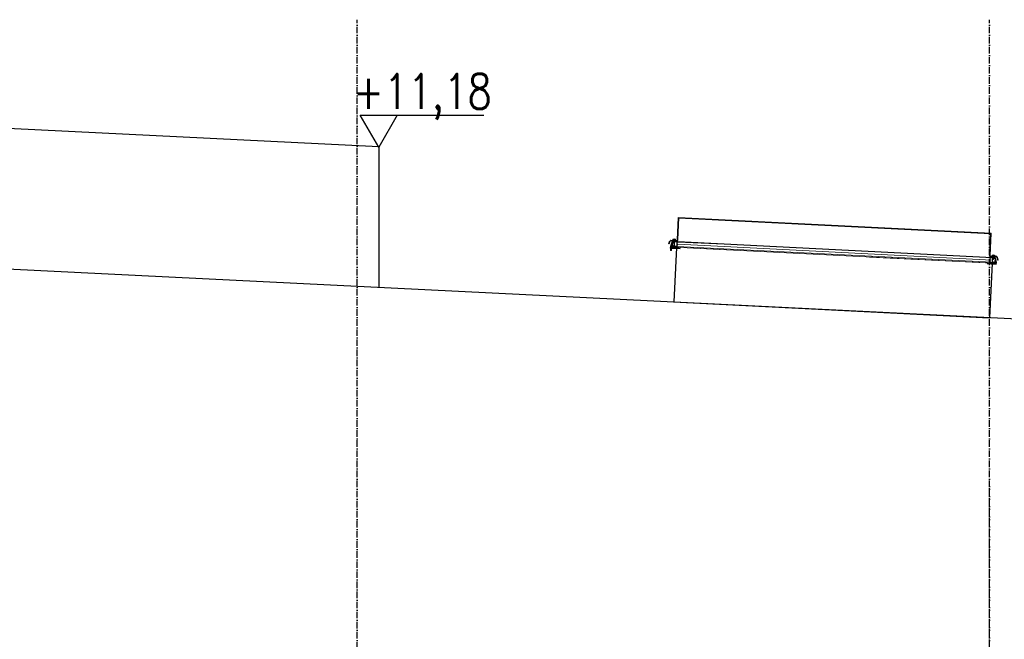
# Model space of a CAD drawing. Header units: centimetres. Extents: x 657501712 to 657529232, y 555122765 to 555182979.
# Tile 61 of 78: x 657506843 to 657507746, y 555124463 to 555125031. Entities that reach past the tile are written whole.
import ezdxf

# ---------------------------------------------------------------- set-up
doc = ezdxf.new("R2010")
doc.units = ezdxf.units.CM
doc.header["$LTSCALE"] = 0.1
doc.linetypes.add('ZKZOK_PW_06_00_300$0$ACAD_ISO04W100', pattern=[30.5, 24, -3, 0.5, -3])
doc.linetypes.add('ZKZOK_PW_06_00_300$0$ACAD_ISO10W100', pattern=[18.5, 12, -3, 0.5, -3])
for name, color, linetype in [('xrefs', 7, 'Continuous'), ('ZKZOK_PW_06_00_300$0$A_GB_100H', 9, 'Continuous'), ('ZKZOK_PW_06_00_300$0$A_GB_101T', 1, 'Continuous'), ('ZKZOK_PW_06_00_300$0$A_GB_201L', 9, 'Continuous'), ('ZKZOK_PW_06_00_300$0$A_GB_300L', 1, 'Continuous'), ('ZKZOK_PW_06_00_300$0$G_GB_030L', 7, 'ZKZOK_PW_06_00_300$0$ACAD_ISO04W100')]:
    doc.layers.add(name, color=color, linetype=linetype)
for name, color, linetype, lineweight in [('ZKZOK_PW_06_00_300$0$KOPUŁKA przekrój', 2, 'Continuous', 5), ('ZKZOK_PW_06_00_300$0$SIŁOWNIK', 9, 'Continuous', 5), ('ZKZOK_PW_06_00_300$0$STELAŻ', 9, 'Continuous', 5), ('ZKZOK_PW_06_00_300$0$ŁĄCZNIK', 9, 'Continuous', 5)]:
    doc.layers.add(name, color=color, linetype=linetype, lineweight=lineweight)
doc.styles.add('ZKZOK_PW_06_00_300$0$ROMANS', font='romans.shx', dxfattribs={"width": 0.8})

# ---------------------------------------------------------------- blocks, each defined once
blk = doc.blocks.new('wer')
at = {"layer": 'ZKZOK_PW_06_00_300$0$A_GB_201L'}
for points in [[(-2922.8, 10317.6), (-2897, 10316.3), (-2896.9, 10319.2), (-2924.9, 10320.6, 0.339454), (-2931.2, 10316.2), (-2939.5, 10290.3), (-2936.8, 10289.5), (-2929.2, 10313.3, -0.339454)], [(67.5, 10170.9), (39.5, 10172.3), (39.4, 10169.5), (65.2, 10168.2, -0.339454), (71.1, 10163.2), (76.4, 10138.8), (79.1, 10139.4), (73.4, 10165.9, 0.339454)]]:
    blk.add_hatch(color=251, dxfattribs=at).paths.add_polyline_path(points)
at = {"layer": 'ZKZOK_PW_06_00_300$0$A_GB_100H', "color": 251}
blk.add_line((-2898.1, 9756.1), (-1.7, 9611.3), dxfattribs=at)
at = {"layer": 'ZKZOK_PW_06_00_300$0$A_GB_101T', "color": 251}
for p, q in [((-5602.3, 11175), (-5772.2, 11469.3)), ((-5772.2, 11469.3), (-4639.4, 11469.3)), ((-5432.3, 11469.3), (-5602.3, 11175))]:
    blk.add_line(p, q, dxfattribs=at)
at = {"layer": 'ZKZOK_PW_06_00_300$0$A_GB_201L', "color": 251}
for p, q in [((-2861.1, 10324.2), (-2850.9, 10529.4)), ((-2858.1, 10324.1), (-2848, 10526.2)), ((-2850.9, 10529.4), (16.2, 10386)), ((-2848, 10526.2), (13.1, 10383.2)), ((-2939.5, 10290.3), (-2931.2, 10316.2)), ((-2936.8, 10289.5), (-2929.2, 10313.3)), ((-2924.9, 10320.6), (-2896.9, 10319.2)), ((-2922.8, 10317.6), (-2897, 10316.3)), ((-2888, 10315.9), (-2863.3, 10314.7)), ((-2887.9, 10318.7), (-2866, 10317.6)), ((-2878.7, 10307.9), (-2878.3, 10315.4)), ((-2864.1, 10307.1), (-2863.8, 10311.8)), ((-2863.8, 10311.8), (-2863.7, 10314.7)), ((-2863.8, 10311.8), (-2863.7, 10314.7)), ((-2863.2, 10319.3), (-2861.1, 10324.2)), ((-2860.5, 10316.4), (-2857.5, 10323.3)), ((2.9, 10181), (13.1, 10383.2)), ((5.9, 10180.9), (16.2, 10386)), ((-2939.5, 10290.3), (-2936.8, 10289.5)), ((-2915.1, 10254.2), (-2915.3, 10249.4)), ((-2915.3, 10249.4), (-2875.7, 10247.4)), ((-2915.1, 10254.2), (-2842.6, 10250.6)), ((-2871.3, 10255.9), (-2896.3, 9756.1)), ((-2871.6, 10247.2), (-2837.5, 10245.5)), ((-2846.4, 10250.8), (-2865.1, 10251.7)), ((-2842.6, 10250.6), (-2833, 10253.5)), ((6.1, 10175.8), (4.5, 10180.9)), ((30.4, 10169.9), (5.7, 10171.2)), ((5.7, 10163.6), (5.9, 10168.3)), ((5.9, 10168.3), (6.1, 10171.1)), ((30.6, 10172.8), (8.7, 10173.9)), ((20.4, 10162.8), (20.7, 10170.4)), ((65.2, 10168.2), (39.4, 10169.5)), ((67.5, 10170.9), (39.5, 10172.3)), ((76.4, 10138.8), (71.1, 10163.2)), ((79.1, 10139.4), (73.4, 10165.9)), ((79.1, 10139.4), (76.4, 10138.8)), ((-15.9, 10109.2), (-25.1, 10113.1)), ((12.7, 10103), (-21.4, 10104.7)), ((56.6, 10105.6), (-15.9, 10109.2)), ((25.1, 10110.6), (0.1, 9611.2)), ((56.3, 10100.8), (16.8, 10102.8)), ((56.6, 10105.6), (56.3, 10100.8))]:
    blk.add_line(p, q, dxfattribs=at)
for centre, radius, start, end in [((-2925.2, 10314.3), 6.34, 87.13545, 162.13549), ((-2923.1, 10311.3), 6.34, 87.13545, 162.13549), ((-2865.8, 10320.5), 2.84, 267.13545, 336.57936), ((-2863.2, 10317.5), 2.84, 267.13545, 336.57936), ((-1.9, 10179.5), 2.84, 17.69151, 48.4811), ((5.8, 10174), 2.84, 197.69151, 267.13545), ((8.8, 10176.7), 2.84, 197.69151, 267.13545), ((64.9, 10161.9), 6.34, 12.1355, 87.13545), ((67.2, 10164.6), 6.34, 12.1355, 87.13545)]:
    blk.add_arc(centre, radius, start, end, dxfattribs=at)
at = {"layer": 'ZKZOK_PW_06_00_300$0$A_GB_300L', "color": 251}
for points in [[(-12845, 9369.2), (-12845, 11540), (-5600.1, 11180), (-5600, 9891)], [(-12845, 10250), (3100, 9460), (3100, 7350)]]:
    blk.add_lwpolyline(points, dxfattribs=at)
at = {"layer": 'ZKZOK_PW_06_00_300$0$G_GB_030L', "color": 251, "linetype": 'ZKZOK_PW_06_00_300$0$ACAD_ISO10W100', "ltscale": 50}
for p, q in [((-5800, -7945.9), (-5800, 12344.1)), ((-5800, -7945.9), (-5800, 12344.1)), ((0, -7945.9), (0, 12344.1)), ((0, -7945.9), (0, 12344.1)), ((0, -6533.8), (0, 8099.3)), ((0, -6533.8), (0, 8099.3))]:
    blk.add_line(p, q, dxfattribs=at)
at = {"layer": 'ZKZOK_PW_06_00_300$0$KOPUŁKA przekrój', "color": 251}
blk.add_line((3.1, 10173.1), (0.8, 10180.4), dxfattribs=at)
for centre, radius, start, end in [((-2859.1, 10323.6), 2.12, 120.6162, 161.93234), ((-2855.7, 10322.9), 1.87, 117.39894, 164.9701), ((1.8, 10180.1), 2.84, 17.69151, 48.3018)]:
    blk.add_arc(centre, radius, start, end, dxfattribs=at)
at = {"layer": 'ZKZOK_PW_06_00_300$0$SIŁOWNIK', "color": 251}
for p, q in [((-2919.6, 10232.7), (-2918.5, 10254.5)), ((-2919.6, 10232.7), (-2918.5, 10254.5)), ((-2917.8, 10228.8), (-2916.6, 10254.4)), ((-2917.8, 10228.8), (-2916.6, 10254.4)), ((-2914.6, 10256.2), (-2865.4, 10253.7)), ((-2914.6, 10256.2), (-2865.4, 10253.7)), ((-2914.5, 10258.1), (-2865.3, 10255.6)), ((-2914.5, 10258.1), (-2865.3, 10255.6)), ((-2890.1, 10248.2), (-2880.7, 10247.7)), ((-2890.1, 10248.2), (-2890.1, 10247.2)), ((-2890.1, 10248.2), (-2890.1, 10247.2)), ((-2890.1, 10248.2), (-2880.7, 10247.7)), ((-2890.1, 10247.2), (-2880.7, 10246.7)), ((-2890.1, 10247.2), (-2880.7, 10246.7)), ((-2889.6, 10257.9), (-2889.7, 10256.8)), ((-2889.6, 10257.9), (-2889.7, 10256.8)), ((-2889.6, 10257.9), (-2880.2, 10257.4)), ((-2889.6, 10257.9), (-2880.2, 10257.4)), ((-2886.8, 10254.7), (-2886.9, 10252.7)), ((-2886.8, 10254.7), (-2886.9, 10252.7)), ((-2883.4, 10254.5), (-2883.5, 10252.5)), ((-2883.4, 10254.5), (-2883.5, 10252.5)), ((-2880.7, 10247.7), (-2880.7, 10246.7)), ((-2880.7, 10247.7), (-2880.7, 10246.7)), ((-2880.2, 10257.4), (-2880.2, 10256.3)), ((-2880.2, 10257.4), (-2880.2, 10256.3)), ((-2865.3, 10255.6), (-2865.4, 10253.7)), ((-2865.3, 10255.6), (-2865.4, 10253.7))]:
    blk.add_line(p, q, dxfattribs=at)
for radius in [3.79, 3.79, 1.89, 1.89]:
    blk.add_arc((-2914.7, 10254.3), radius, 87.13764, 177.13764, dxfattribs=at)
at = {"layer": 'ZKZOK_PW_06_00_300$0$STELAŻ', "color": 251}
for p, q in [((-2926.6, 10266.6), (-2912.9, 10304.5)), ((-2924.2, 10268.4), (-2912.5, 10300.9)), ((-2913.6, 10267.8), (-2912, 10300.9)), ((-2912.4, 10301), (-2912, 10301)), ((-2911.7, 10302.1), (-2901.4, 10301.6)), ((-2911, 10296.5), (-2910.8, 10300.7)), ((-2910.6, 10300.9), (-2905.4, 10300.7)), ((-2909.5, 10271), (-2908.1, 10299.3)), ((-2908.2, 10272.2), (-2906.9, 10297.9)), ((-2908.1, 10299.3), (-2895.3, 10298.6)), ((-2906.9, 10297.9), (-2895.4, 10297.4)), ((-2905.8, 10309.2), (-2894.8, 10308.7)), ((-2905.6, 10319.6), (-2905.5, 10321.5)), ((-2905.5, 10321.5), (-2896.8, 10321.1)), ((-2905.4, 10300.7), (-2905.4, 10300.3)), ((-2904.7, 10307.5), (-2901.1, 10307.4)), ((-2904.6, 10321.5), (-2904.1, 10331.4)), ((-2896.8, 10321.1), (-2904.6, 10321.5)), ((-2904.2, 10300.6), (-2904.2, 10300.2)), ((-2904.2, 10300.6), (-2895.9, 10300.2)), ((-2902.2, 10321.3), (-2901.7, 10330.9)), ((-2901.1, 10301.8), (-2900.8, 10307.1)), ((-2900.3, 10326.1), (-2900.3, 10325.7)), ((-2883.8, 10325.3), (-2900.3, 10326.1)), ((-2899.9, 10325.6), (-2900.3, 10325.7)), ((-2899.9, 10325.6), (-2900.1, 10321.8)), ((-2900.1, 10321.8), (-2899.1, 10321.8)), ((-2900, 10301.8), (-2899.7, 10307.1)), ((-2899.7, 10301.5), (-2895.6, 10301.3)), ((-2899.5, 10307.3), (-2894.9, 10307)), ((-2899.2, 10325.6), (-2899.3, 10321.8)), ((-2885, 10324.9), (-2899.2, 10325.6)), ((-2899, 10323.1), (-2899.1, 10321.2)), ((-2899.1, 10321.2), (-2896.8, 10321.1)), ((-2899, 10323.1), (-2885.3, 10322.4)), ((-2896.8, 10321.1), (-2897.4, 10308.8)), ((-2897.4, 10308.8), (-2894.8, 10308.7)), ((-2896.6, 10323.9), (-2896.7, 10323)), ((-2895.9, 10300.2), (-2895.9, 10299.8)), ((-2895.9, 10296.2), (-2891.1, 10297)), ((-2891.1, 10296.7), (-2895.9, 10296)), ((-2895.9, 10296.2), (-2895.9, 10296)), ((-2895.4, 10295.9), (-2895.9, 10296)), ((-2895.8, 10298), (-2891, 10298.7)), ((-2891, 10298.5), (-2895.8, 10297.7)), ((-2895.8, 10298), (-2895.8, 10297.7)), ((-2895.3, 10297.6), (-2895.8, 10297.7)), ((-2895.7, 10299.7), (-2890.9, 10300.4)), ((-2891, 10300.2), (-2895.7, 10299.5)), ((-2895.7, 10299.7), (-2895.7, 10299.5)), ((-2895.3, 10299.4), (-2895.7, 10299.5)), ((-2890.8, 10303.7), (-2895.6, 10302.9)), ((-2895.5, 10303.2), (-2895.6, 10302.9)), ((-2895.1, 10302.8), (-2895.6, 10302.9)), ((-2895.6, 10301.4), (-2890.9, 10302.2)), ((-2890.9, 10301.9), (-2895.6, 10301.2)), ((-2895.6, 10301.4), (-2895.6, 10301.2)), ((-2895.2, 10301.1), (-2895.6, 10301.2)), ((-2894.8, 10322.9), (-2895.5, 10308.7)), ((-2895.5, 10304.9), (-2890.7, 10305.6)), ((-2890.7, 10305.4), (-2895.5, 10304.6)), ((-2895.5, 10304.9), (-2895.5, 10304.6)), ((-2895, 10304.5), (-2895.5, 10304.6)), ((-2895.5, 10303.2), (-2890.8, 10303.9)), ((-2895.5, 10294.6), (-2895.4, 10296.1)), ((-2895.4, 10306.6), (-2890.6, 10307.4)), ((-2890.6, 10307.1), (-2895.4, 10306.4)), ((-2895.4, 10306.6), (-2895.4, 10306.4)), ((-2894.9, 10306.3), (-2895.4, 10306.4)), ((-2895.4, 10296.3), (-2895.3, 10297.8)), ((-2895.3, 10308.3), (-2890.5, 10309.1)), ((-2890.5, 10308.9), (-2895.3, 10308.1)), ((-2895.3, 10308.3), (-2895.3, 10308.1)), ((-2894.8, 10308), (-2895.3, 10308.1)), ((-2895.3, 10298), (-2895.3, 10299.5)), ((-2895.2, 10310.1), (-2890.4, 10310.8)), ((-2890.4, 10310.6), (-2895.2, 10309.8)), ((-2895.2, 10310.1), (-2895.2, 10309.8)), ((-2894.7, 10309.7), (-2895.2, 10309.8)), ((-2895.2, 10301.5), (-2895.1, 10303)), ((-2895.2, 10299.8), (-2895.2, 10301.3)), ((-2895.1, 10311.8), (-2890.3, 10312.6)), ((-2890.3, 10312.3), (-2895.1, 10311.6)), ((-2895.1, 10311.8), (-2895.1, 10311.6)), ((-2894.7, 10311.5), (-2895.1, 10311.6)), ((-2895.1, 10303.2), (-2895, 10304.7)), ((-2895, 10313.5), (-2890.2, 10314.3)), ((-2890.3, 10314), (-2895, 10313.3)), ((-2895, 10313.5), (-2895, 10313.3)), ((-2894.6, 10313.2), (-2895, 10313.3)), ((-2895, 10305), (-2894.9, 10306.5)), ((-2894.9, 10317), (-2890.1, 10317.7)), ((-2890.1, 10317.5), (-2894.9, 10316.8)), ((-2894.9, 10317), (-2894.9, 10316.8)), ((-2894.4, 10316.7), (-2894.9, 10316.8)), ((-2894.9, 10315.3), (-2890.2, 10316)), ((-2890.2, 10315.8), (-2894.9, 10315)), ((-2894.9, 10315.3), (-2894.9, 10315)), ((-2894.5, 10314.9), (-2894.9, 10315)), ((-2894.9, 10306.7), (-2894.8, 10308.2)), ((-2894.8, 10318.7), (-2890, 10319.5)), ((-2890, 10319.2), (-2894.8, 10318.5)), ((-2894.8, 10318.7), (-2894.8, 10318.5)), ((-2894.3, 10318.4), (-2894.8, 10318.5)), ((-2894.8, 10308.4), (-2894.7, 10309.9)), ((-2894.7, 10320.5), (-2889.9, 10321.2)), ((-2889.9, 10321), (-2894.7, 10320.2)), ((-2894.7, 10320.5), (-2894.7, 10320.2)), ((-2894.2, 10320.1), (-2894.7, 10320.2)), ((-2894.7, 10310.1), (-2894.6, 10311.6)), ((-2894.6, 10311.9), (-2894.6, 10313.4)), ((-2894.5, 10315.3), (-2894.4, 10316.8)), ((-2894.5, 10313.6), (-2894.5, 10315.1)), ((-2894.4, 10317.1), (-2894.3, 10318.6)), ((-2894.3, 10318.8), (-2894.2, 10320.3)), ((-2894.2, 10320.5), (-2894.1, 10322.8)), ((-2891.7, 10295.2), (-2891.6, 10296.7)), ((-2891.6, 10296.9), (-2891.5, 10298.4)), ((-2891.1, 10297), (-2891.6, 10297.1)), ((-2891.5, 10298.6), (-2891.4, 10300.1)), ((-2891, 10298.7), (-2891.5, 10298.8)), ((-2891.4, 10300.4), (-2891.3, 10301.9)), ((-2891.4, 10301.1), (-2889.4, 10301)), ((-2890.9, 10300.4), (-2891.4, 10300.5)), ((-2891.4, 10300), (-2889.5, 10299.9)), ((-2891.3, 10302.1), (-2891.3, 10303.6)), ((-2890.9, 10302.2), (-2891.3, 10302.3)), ((-2891.2, 10305.6), (-2891.1, 10307.1)), ((-2891.2, 10303.8), (-2891.2, 10305.3)), ((-2890.8, 10303.9), (-2891.2, 10304)), ((-2891.1, 10307.3), (-2891, 10308.8)), ((-2890.6, 10307.4), (-2891.1, 10307.5)), ((-2891.1, 10306.9), (-2889.2, 10306.8)), ((-2890.7, 10305.6), (-2891.1, 10305.7)), ((-2891.1, 10297), (-2891.1, 10296.7)), ((-2891, 10309), (-2890.9, 10310.5)), ((-2890.5, 10309.1), (-2891, 10309.2)), ((-2891, 10308.5), (-2864.5, 10307.1)), ((-2891, 10308.5), (-2888.4, 10308.3)), ((-2890.9, 10300.4), (-2891, 10300.2)), ((-2891, 10298.7), (-2891, 10298.5)), ((-2890.9, 10310.7), (-2890.8, 10312.2)), ((-2890.4, 10310.8), (-2890.9, 10310.9)), ((-2890.9, 10302.2), (-2890.9, 10301.9)), ((-2890.8, 10312.5), (-2890.7, 10314)), ((-2890.3, 10312.6), (-2890.8, 10312.7)), ((-2890.8, 10303.9), (-2890.8, 10303.7)), ((-2890.7, 10314.2), (-2890.7, 10315.7)), ((-2890.2, 10314.3), (-2890.7, 10314.4)), ((-2890.7, 10305.6), (-2890.7, 10305.4)), ((-2890.6, 10317.7), (-2890.5, 10319.2)), ((-2890.6, 10315.9), (-2890.6, 10317.4)), ((-2890.2, 10316), (-2890.6, 10316.1)), ((-2890.6, 10307.4), (-2890.6, 10307.1)), ((-2890.5, 10319.4), (-2890.4, 10320.9)), ((-2890, 10319.5), (-2890.5, 10319.6)), ((-2890.1, 10317.7), (-2890.5, 10317.8)), ((-2890.5, 10309.1), (-2890.5, 10308.9)), ((-2890.4, 10321.1), (-2890.3, 10322.6)), ((-2889.9, 10321.2), (-2890.4, 10321.3)), ((-2890.4, 10310.8), (-2890.4, 10310.6)), ((-2889.6, 10322.6), (-2890.3, 10308.4)), ((-2890.2, 10314.3), (-2890.3, 10314)), ((-2890.3, 10312.6), (-2890.3, 10312.3)), ((-2890.2, 10316), (-2890.2, 10315.8)), ((-2890.1, 10317.7), (-2890.1, 10317.5)), ((-2890, 10319.5), (-2890, 10319.2)), ((-2889.9, 10321.2), (-2889.9, 10321)), ((-2889.5, 10295.4), (-2889.3, 10299.6)), ((-2889.2, 10301.2), (-2888.9, 10306.5)), ((-2887.8, 10320.6), (-2888.4, 10308.3)), ((-2888.4, 10295.3), (-2887.8, 10306.5)), ((-2880, 10320.2), (-2887.8, 10320.6)), ((-2887.8, 10320.6), (-2885.4, 10320.5)), ((-2887.8, 10320.6), (-2879.1, 10320.2)), ((-2887.7, 10323.5), (-2887.7, 10322.5)), ((-2887.5, 10306.7), (-2882.3, 10306.4)), ((-2885.3, 10322.4), (-2885.4, 10320.5)), ((-2885.4, 10321.1), (-2884.5, 10321.1)), ((-2885, 10324.9), (-2885.2, 10321.1)), ((-2884.3, 10324.9), (-2884.5, 10321.1)), ((-2883.8, 10324.8), (-2884.3, 10324.9)), ((-2883.8, 10325.3), (-2883.8, 10324.8)), ((-2882.4, 10320.4), (-2881.9, 10329.9)), ((-2881.1, 10306.4), (-2872.9, 10305.9)), ((-2880, 10320.2), (-2879.5, 10330.2)), ((-2879.1, 10318.3), (-2879.1, 10320.2)), ((-2864.1, 10307.1), (-2878.7, 10307.9)), ((-2871.7, 10305.9), (-2866.5, 10305.6)), ((-2866.8, 10294.3), (-2866.2, 10305.4)), ((-2866.6, 10265.1), (-2864.6, 10305.3)), ((-2864.5, 10307.1), (-2860.1, 10306.9)), ((-2864.4, 10305.5), (-2858.5, 10305.2)), ((-2859.8, 10307.1), (-2859.7, 10308.6)), ((-2858.4, 10308.7), (-2859.5, 10308.8)), ((-2433.7, 10284), (-2858.5, 10305.2)), ((-2858.4, 10308.7), (-2433.5, 10287.5)), ((-2858.3, 10305.5), (-2858.1, 10308.5)), ((-2927.5, 10247.7), (-2926.6, 10266.6)), ((-2927.5, 10247.7), (-2925.9, 10247.7)), ((-2926.8, 10231.5), (-2925.2, 10262.7)), ((-2925.9, 10247.7), (-2925, 10266.6)), ((-2925, 10266.6), (-2897.6, 10265.2)), ((-2924.9, 10231.4), (-2923.4, 10262.6)), ((-2924, 10268.1), (-2913.9, 10267.6)), ((-2921.4, 10264.4), (-2897.7, 10263.2)), ((-2921.3, 10266.3), (-2897.6, 10265.1)), ((-2912.5, 10267.8), (-2912, 10277)), ((-2912.3, 10267.5), (-2907.1, 10267.3)), ((-2912, 10278.2), (-2911.1, 10295.3)), ((-2909.5, 10271), (-2893, 10270.1)), ((-2908.2, 10272.2), (-2894.2, 10271.5)), ((-2906.9, 10269.5), (-2907.1, 10267.3)), ((-2905.7, 10269.4), (-2905.8, 10267.2)), ((-2905.8, 10267.2), (-2898, 10266.8)), ((-2900.9, 10259.4), (-2886.2, 10258.7)), ((-2900.8, 10260.4), (-2886.2, 10259.7)), ((-2900.7, 10262.6), (-2886, 10261.9)), ((-2900.7, 10261.7), (-2886.1, 10261)), ((-2897.6, 10265.1), (-2897.7, 10263.2)), ((-2897.4, 10264), (-2897.4, 10265)), ((-2897.4, 10264), (-2895.2, 10263.8)), ((-2896.8, 10263.6), (-2896.8, 10262.4)), ((-2895, 10263.7), (-2896.7, 10263.7)), ((-2896.4, 10266.7), (-2890.2, 10266.4)), ((-2895.2, 10263.8), (-2896.4, 10266.7)), ((-2896.3, 10268.4), (-2895.7, 10268.3)), ((-2896.1, 10292.8), (-2891.3, 10293.5)), ((-2891.3, 10293.3), (-2896.1, 10292.5)), ((-2896.1, 10292.8), (-2896.1, 10292.5)), ((-2895.6, 10292.4), (-2896.1, 10292.5)), ((-2896, 10294.5), (-2891.2, 10295.3)), ((-2891.2, 10295), (-2896, 10294.3)), ((-2896, 10294.5), (-2896, 10294.3)), ((-2895.5, 10294.2), (-2896, 10294.3)), ((-2895.7, 10290.7), (-2895.6, 10292.6)), ((-2895.7, 10290.7), (-2894, 10287.3)), ((-2895.7, 10268.9), (-2895.7, 10268.3)), ((-2894.9, 10263.8), (-2895.7, 10266.3)), ((-2895.6, 10292.8), (-2895.5, 10294.3)), ((-2895.6, 10266.5), (-2891, 10266.2)), ((-2894.5, 10268.8), (-2894.5, 10268.3)), ((-2894.5, 10268.3), (-2891.1, 10268.1)), ((-2894.2, 10271.5), (-2893.1, 10293)), ((-2891.9, 10290.5), (-2894, 10287.3)), ((-2893, 10270.1), (-2891.8, 10295.1)), ((-2892, 10263.7), (-2890.9, 10266.1)), ((-2891.9, 10290.5), (-2891.8, 10293.2)), ((-2891.9, 10263.5), (-2890.2, 10263.3)), ((-2891.8, 10293.4), (-2891.7, 10294.9)), ((-2891.3, 10293.5), (-2891.8, 10293.6)), ((-2891.2, 10295.3), (-2891.7, 10295.4)), ((-2890.2, 10266.4), (-2891.7, 10263.7)), ((-2891.7, 10263.7), (-2889.5, 10263.6)), ((-2891.3, 10293.5), (-2891.3, 10293.3)), ((-2891.2, 10295.3), (-2891.2, 10295)), ((-2890.8, 10268.3), (-2890.5, 10275.9)), ((-2890.4, 10277.1), (-2889.5, 10294.2)), ((-2890.1, 10263.3), (-2890.2, 10262.1)), ((-2889.7, 10267.8), (-2889.3, 10275.8)), ((-2889.5, 10263.6), (-2889.4, 10264.6)), ((-2889.3, 10277.1), (-2888.4, 10294.1)), ((-2889.2, 10278), (-2888.4, 10294.1)), ((-2889.2, 10264.8), (-2868.1, 10263.7)), ((-2888.4, 10266.4), (-2884.4, 10266.1)), ((-2883.1, 10266.1), (-2874.9, 10265.7)), ((-2882.8, 10261.6), (-2882.7, 10263.9)), ((-2863.9, 10260.6), (-2882.8, 10261.6)), ((-2882.7, 10263.9), (-2866.1, 10263.1)), ((-2873.7, 10265.6), (-2868.5, 10265.4)), ((-2868.2, 10265.6), (-2867.8, 10274.7)), ((-2867.7, 10276), (-2866.9, 10293)), ((-2866.1, 10263.1), (-2864.8, 10289.1)), ((-2862.5, 10289), (-2864.8, 10289.1)), ((-2862.5, 10289), (-2863.9, 10260.6)), ((-2433.7, 10284), (27.3, 10160.8)), ((27.5, 10164.3), (-2433.5, 10287.5)), ((-0.2, 10162.5), (-0.1, 10165.5)), ((5.9, 10162), (0, 10162.3)), ((0.2, 10165.8), (1.3, 10165.7)), ((2.3, 10145.7), (0.9, 10117.3)), ((0.9, 10117.3), (19.8, 10116.4)), ((1.5, 10164), (1.5, 10165.4)), ((6.2, 10163.6), (1.7, 10163.8)), ((2.3, 10145.7), (4.7, 10145.6)), ((3.4, 10119.6), (4.7, 10145.6)), ((19.9, 10118.8), (3.4, 10119.6)), ((4.1, 10121.5), (6.1, 10161.7)), ((26.5, 10118.9), (5.4, 10120)), ((5.7, 10163.6), (20.4, 10162.8)), ((5.7, 10121.8), (6.2, 10131)), ((11.1, 10121.3), (5.9, 10121.6)), ((32.6, 10162.2), (6.2, 10163.6)), ((6.2, 10132.2), (7.1, 10149.3)), ((7.1, 10150.5), (7.7, 10161.6)), ((13.1, 10161.6), (7.9, 10161.9)), ((20.6, 10120.9), (12.4, 10121.3)), ((22.6, 10161.1), (14.4, 10161.5)), ((19.8, 10116.4), (19.9, 10118.8)), ((21.8, 10173.2), (21.9, 10175.1)), ((25.8, 10120.6), (21.8, 10120.8)), ((30.7, 10174.7), (21.9, 10175.1)), ((22.9, 10175), (23.4, 10185)), ((22.9, 10175), (30.7, 10174.7)), ((37.7, 10114.7), (23, 10115.5)), ((27.2, 10116.2), (23.1, 10116.4)), ((29, 10160.8), (23.8, 10161.1)), ((25.2, 10174.9), (25.7, 10184.5)), ((26.6, 10117.7), (26.7, 10118.7)), ((28.9, 10117.6), (26.6, 10117.7)), ((27.1, 10179.7), (43.7, 10178.9)), ((27.1, 10179.7), (27.1, 10179.2)), ((27.1, 10179.2), (27.6, 10179.2)), ((27.3, 10117.3), (27.2, 10116.2)), ((27.3, 10121.9), (27.7, 10129.9)), ((27.6, 10179.2), (27.4, 10175.4)), ((28.3, 10175.4), (27.4, 10175.4)), ((29, 10117.4), (27.4, 10117.4)), ((33.8, 10120.2), (27.7, 10120.5)), ((27.7, 10120.5), (28.9, 10117.6)), ((27.8, 10132.1), (28.6, 10148.2)), ((27.8, 10131.2), (28.6, 10148.2)), ((28.3, 10179.2), (28.1, 10175.4)), ((28.3, 10179.2), (42.5, 10178.5)), ((28.4, 10176.7), (28.3, 10174.8)), ((30.7, 10174.7), (28.3, 10174.8)), ((29.1, 10117.6), (28.3, 10120.1)), ((42.1, 10176), (28.4, 10176.7)), ((33, 10120), (28.4, 10120.2)), ((28.5, 10122.3), (28.8, 10129.9)), ((28.7, 10149.4), (29.2, 10160.6)), ((32.1, 10121.9), (28.7, 10122.1)), ((28.9, 10131.1), (29.8, 10148.2)), ((29.8, 10149.4), (30, 10153.6)), ((30.7, 10174.7), (30, 10162.4)), ((32.6, 10162.2), (30, 10162.4)), ((30.1, 10155.2), (30.4, 10160.5)), ((32.3, 10154.9), (30.3, 10155)), ((32.2, 10153.7), (30.3, 10153.8)), ((32.6, 10160.6), (30.6, 10160.7)), ((30.8, 10177.5), (30.8, 10176.5)), ((31.4, 10147.3), (31.9, 10147.4)), ((31.4, 10147.3), (31.4, 10147.1)), ((36.1, 10146.1), (31.4, 10147.3)), ((31.4, 10147.1), (36.1, 10145.9)), ((36.2, 10147.8), (31.5, 10149.1)), ((31.5, 10149.1), (31.5, 10148.8)), ((31.5, 10149.1), (32, 10149.1)), ((31.5, 10148.8), (36.2, 10147.6)), ((31.6, 10150.8), (31.6, 10150.6)), ((36.3, 10149.6), (31.6, 10150.8)), ((31.6, 10150.8), (32.1, 10150.8)), ((31.6, 10150.6), (36.3, 10149.3)), ((31.7, 10152.5), (32.2, 10152.6)), ((31.7, 10152.5), (31.7, 10152.3)), ((36.4, 10151.3), (31.7, 10152.5)), ((31.7, 10152.3), (36.4, 10151.1)), ((31.7, 10144.3), (31.9, 10147)), ((31.7, 10144.3), (33.5, 10140.9)), ((36.5, 10153), (31.8, 10154.3)), ((31.8, 10154.3), (31.8, 10154)), ((31.8, 10154.3), (32.3, 10154.3)), ((31.8, 10154), (36.4, 10152.8)), ((32.6, 10176.4), (31.9, 10162.3)), ((31.9, 10157.7), (32.4, 10157.8)), ((31.9, 10157.7), (31.9, 10157.5)), ((36.6, 10156.5), (31.9, 10157.7)), ((31.9, 10157.5), (36.6, 10156.3)), ((31.9, 10156), (31.9, 10155.8)), ((36.5, 10154.8), (31.9, 10156)), ((31.9, 10156), (32.3, 10156)), ((31.9, 10155.8), (36.5, 10154.5)), ((31.9, 10147.2), (32, 10148.7)), ((32, 10159.4), (32.5, 10159.5)), ((36.7, 10158.2), (32, 10159.4)), ((32, 10159.4), (32, 10159.2)), ((32, 10159.2), (36.7, 10158)), ((32, 10148.9), (32.1, 10150.4)), ((32.1, 10161.2), (32.1, 10160.9)), ((36.8, 10160), (32.1, 10161.2)), ((32.1, 10161.2), (32.6, 10161.2)), ((32.1, 10160.9), (36.8, 10159.7)), ((32.1, 10150.7), (32.1, 10152.2)), ((32.1, 10122.5), (32.1, 10121.9)), ((32.1, 10117.4), (33.1, 10119.9)), ((32.1, 10117.3), (33.8, 10117.1)), ((32.2, 10162.9), (32.7, 10163)), ((32.2, 10162.9), (32.2, 10162.7)), ((36.9, 10161.7), (32.2, 10162.9)), ((32.2, 10162.7), (36.9, 10161.4)), ((32.2, 10154.1), (32.3, 10155.6)), ((32.2, 10152.4), (32.2, 10153.9)), ((32.3, 10164.6), (32.8, 10164.7)), ((37, 10163.4), (32.3, 10164.6)), ((32.3, 10164.6), (32.3, 10164.4)), ((32.3, 10164.4), (37, 10163.2)), ((32.3, 10155.9), (32.4, 10157.4)), ((32.3, 10117.4), (33.8, 10120.2)), ((34.6, 10117.3), (32.3, 10117.4)), ((32.4, 10166.4), (32.4, 10166.1)), ((37.1, 10165.1), (32.4, 10166.4)), ((32.4, 10166.4), (32.9, 10166.4)), ((32.4, 10166.1), (37, 10164.9)), ((32.4, 10157.6), (32.5, 10159.1)), ((32.6, 10169.8), (32.5, 10169.6)), ((32.5, 10169.6), (37.2, 10168.4)), ((37.1, 10166.9), (32.5, 10168.1)), ((32.5, 10168.1), (32.5, 10167.9)), ((32.5, 10168.1), (32.9, 10168.1)), ((32.5, 10167.9), (37.1, 10166.6)), ((32.5, 10159.3), (32.6, 10160.8)), ((37.3, 10170.3), (32.6, 10171.6)), ((32.6, 10171.6), (32.6, 10171.3)), ((32.6, 10171.6), (33.1, 10171.6)), ((32.6, 10171.3), (37.3, 10170.1)), ((32.6, 10169.8), (33, 10169.9)), ((37.2, 10168.6), (32.6, 10169.8)), ((32.6, 10161.1), (32.7, 10162.5)), ((37.4, 10172.1), (32.7, 10173.3)), ((32.7, 10173.3), (32.7, 10173.1)), ((32.7, 10173.3), (33.2, 10173.3)), ((32.7, 10173.1), (37.4, 10171.8)), ((32.7, 10162.8), (32.8, 10164.3)), ((32.8, 10175), (32.8, 10174.8)), ((32.8, 10175), (33.3, 10175)), ((37.5, 10173.8), (32.8, 10175)), ((32.8, 10174.8), (37.5, 10173.6)), ((32.8, 10166.2), (32.9, 10167.7)), ((32.8, 10164.5), (32.8, 10166)), ((32.9, 10168), (33, 10169.5)), ((33, 10169.7), (33.1, 10171.2)), ((33.1, 10171.4), (33.2, 10172.9)), ((33.2, 10173.2), (33.3, 10174.7)), ((33.3, 10174.9), (33.4, 10176.4)), ((33.4, 10122.4), (33.3, 10121.8)), ((33.9, 10121.8), (33.3, 10121.8)), ((35.5, 10144.1), (33.5, 10140.9)), ((33.9, 10117), (33.8, 10115.9)), ((33.8, 10115.9), (37.7, 10115.7)), ((34.6, 10117.3), (34.6, 10118.3)), ((62.2, 10117.2), (34.9, 10118.5)), ((43.3, 10119.7), (35.4, 10120.1)), ((35.5, 10144.1), (35.6, 10146)), ((35.6, 10146.2), (35.7, 10147.7)), ((35.6, 10145.8), (36.1, 10145.9)), ((35.7, 10148), (35.8, 10149.5)), ((35.7, 10147.6), (36.2, 10147.6)), ((35.8, 10149.7), (35.9, 10151.2)), ((35.8, 10149.3), (36.3, 10149.3)), ((35.9, 10151.4), (36, 10152.9)), ((35.9, 10151), (36.4, 10151.1)), ((36, 10153.2), (36.1, 10154.7)), ((36, 10152.7), (36.4, 10152.8)), ((36.1, 10154.9), (36.1, 10156.4)), ((36.1, 10156.2), (36.6, 10156.3)), ((36.1, 10154.5), (36.5, 10154.5)), ((36.1, 10146.1), (36.1, 10145.9)), ((36.2, 10158.3), (36.3, 10159.8)), ((36.2, 10156.6), (36.2, 10158.1)), ((36.2, 10157.9), (36.7, 10158)), ((36.2, 10147.8), (36.2, 10147.6)), ((36.3, 10160.1), (36.4, 10161.6)), ((40.9, 10160.2), (36.3, 10160.4)), ((36.3, 10159.7), (36.8, 10159.7)), ((36.4, 10161.8), (36.5, 10163.3)), ((39, 10161.9), (36.4, 10162)), ((47.5, 10161.5), (36.4, 10162)), ((36.4, 10161.4), (36.9, 10161.4)), ((36.5, 10153), (36.4, 10152.8)), ((36.4, 10151.3), (36.4, 10151.1)), ((36.5, 10163.5), (36.6, 10165)), ((36.5, 10163.1), (37, 10163.2)), ((36.5, 10154.8), (36.5, 10154.5)), ((40.6, 10154.4), (36.5, 10154.6)), ((36.5, 10154.3), (36.5, 10154.1)), ((36.6, 10165.3), (36.7, 10166.8)), ((36.6, 10164.9), (37, 10164.9)), ((36.6, 10156.5), (36.6, 10156.3)), ((36.7, 10167), (36.8, 10168.5)), ((36.7, 10168.3), (37.2, 10168.4)), ((36.7, 10166.6), (37.1, 10166.6)), ((36.7, 10158.2), (36.7, 10158)), ((44.9, 10153.1), (36.7, 10153.5)), ((36.7, 10153.5), (36.7, 10153.1)), ((36.8, 10168.7), (36.8, 10170.2)), ((36.8, 10170), (37.3, 10170.1)), ((36.8, 10160), (36.8, 10159.7)), ((36.9, 10172.2), (37, 10173.7)), ((36.9, 10170.5), (36.9, 10172)), ((36.9, 10171.8), (37.4, 10171.8)), ((36.9, 10161.7), (36.9, 10161.4)), ((37, 10173.9), (37.1, 10176.2)), ((37, 10173.5), (37.5, 10173.6)), ((37.1, 10165.1), (37, 10164.9)), ((37, 10163.4), (37, 10163.2)), ((37.8, 10176.2), (37.1, 10162)), ((37.1, 10166.9), (37.1, 10166.6)), ((37.2, 10168.6), (37.2, 10168.4)), ((37.3, 10170.3), (37.3, 10170.1)), ((37.4, 10172.1), (37.4, 10171.8)), ((37.5, 10173.8), (37.5, 10173.6)), ((39.6, 10174.2), (39, 10161.9)), ((42, 10174.1), (39.6, 10174.2)), ((48.4, 10173.8), (39.6, 10174.2)), ((39.6, 10174.2), (47.4, 10173.8)), ((39.8, 10177), (39.7, 10176.1)), ((40.9, 10154.7), (41.2, 10160)), ((42.1, 10176), (42, 10174.1)), ((43, 10174.6), (42, 10174.7)), ((42, 10154.6), (42.3, 10159.9)), ((42.5, 10178.5), (42.3, 10174.7)), ((52.6, 10153.8), (42.3, 10154.4)), ((46.2, 10159.9), (42.5, 10160.1)), ((43.2, 10178.4), (43, 10174.6)), ((43.2, 10178.4), (43.6, 10178.4)), ((43.4, 10121.9), (43.3, 10119.7)), ((43.7, 10178.9), (43.6, 10178.4)), ((44.6, 10121.8), (44.5, 10119.7)), ((49.7, 10119.4), (44.5, 10119.7)), ((44.9, 10153.1), (44.9, 10152.7)), ((45.1, 10173.9), (45.6, 10183.5)), ((46.2, 10153), (46.1, 10152.6)), ((51.4, 10152.8), (46.2, 10153)), ((47.4, 10173.8), (47.9, 10183.7)), ((48.3, 10171.9), (48.4, 10173.8)), ((49.9, 10119.6), (50.4, 10128.8)), ((50.5, 10130), (51.3, 10147.1)), ((51.1, 10119.6), (52.7, 10152.6)), ((61.4, 10118.8), (51.3, 10119.3)), ((51.4, 10148.3), (51.6, 10152.5)), ((53.1, 10152.7), (52.8, 10152.7)), ((61.7, 10119.1), (53.2, 10152.6)), ((63.8, 10117.1), (54, 10156.1)), ((61.3, 10098.3), (62.2, 10117.2)), ((62.9, 10098.2), (63.8, 10117.1)), ((37.6, 10113.4), (22.9, 10114.1)), ((22.9, 10113.2), (37.5, 10112.5)), ((62.9, 10098.2), (61.3, 10098.3))]:
    blk.add_line(p, q, dxfattribs=at)
at = {"layer": 'ZKZOK_PW_06_00_300$0$STELAŻ', "color": 251, "lineweight": 9}
for p, q in [((-2435.7, 10243.9), (-2863.7, 10265.4)), ((-2434.8, 10262.8), (-2862.7, 10284.3)), ((-2415.7, 10232.6), (-2833, 10253.5)), ((-2833, 10253.5), (24.8, 10110.6)), ((-2435.7, 10243.9), (25.3, 10120.8)), ((-2434.8, 10262.8), (26.2, 10138.9)), ((-1100.1, 10166.9), (-25.1, 10113.1))]:
    blk.add_line(p, q, dxfattribs=at)
at = {"layer": 'ZKZOK_PW_06_00_300$0$STELAŻ', "color": 251}
for radius in [4.93, 4.93, 2.84, 2.84]:
    blk.add_circle((-2922, 10231.5), radius, dxfattribs=at)
for centre, radius, start, end in [((-2906.2, 10302.1), 7.1, 87.13545, 160.13546), ((-2912.4, 10300.9), 0.0947, 87.13545, 160.13546), ((-2912.1, 10300.9), 0.0947, 357.13539, 87.13545), ((-2905.1, 10300.5), 7.1, 87.13545, 163.98042), ((-2911.7, 10302.3), 0.237, 163.98042, 267.13545), ((-2911.1, 10295.9), 0.615, 267.13545, 87.13545), ((-2910.6, 10300.7), 0.237, 87.13545, 177.13539), ((-2904.8, 10300.2), 0.615, 177.13539, 357.13539), ((-2903.1, 10331.3), 0.947, 101.38557, 177.13539), ((-2894, 10286.1), 47.1, 72.88534, 101.38557), ((-2901.3, 10330.9), 0.473, 98.85054, 177.13539), ((-2901.3, 10301.8), 0.237, 267.13545, 357.13539), ((-2894.1, 10284.8), 47.1, 75.42041, 98.85054), ((-2901.1, 10307.1), 0.237, 357.13539, 87.13545), ((-2899.7, 10301.7), 0.237, 177.13539, 267.13545), ((-2899.5, 10307), 0.237, 87.13545, 177.13539), ((-2892.5, 10317.3), 7.83, 52.08433, 122.18659), ((-2895.3, 10299.8), 0.615, 177.13539, 275.98531), ((-2889.5, 10299.6), 0.237, 357.13539, 87.13545), ((-2889.4, 10301.2), 0.237, 267.13545, 357.13539), ((-2889.2, 10306.5), 0.237, 357.13539, 87.13545), ((-2887.6, 10306.4), 0.237, 87.13545, 177.13539), ((-2881.7, 10306.4), 0.615, 177.13539, 357.13539), ((-2882.4, 10329.9), 0.473, 357.13539, 75.42041), ((-2880.4, 10330.2), 0.947, 357.13539, 72.88534), ((-2872.3, 10305.9), 0.615, 177.13539, 357.13539), ((-2866.5, 10305.4), 0.237, 357.13539, 87.13545), ((-2864.4, 10305.3), 0.237, 87.13545, 177.13539), ((-2860, 10307.2), 0.237, 267.13545, 357.13539), ((-2859.5, 10308.5), 0.237, 87.13545, 177.13539), ((-2858.5, 10305.5), 0.237, 267.13545, 357.13539), ((-2858.4, 10308.5), 0.237, 357.13539, 87.13545), ((-2921.5, 10262.5), 3.79, 87.13545, 177.13539), ((-2921.6, 10262.5), 1.89, 87.13545, 177.13539), ((-2913.8, 10267.9), 0.237, 267.13545, 357.13539), ((-2912.2, 10267.8), 0.237, 177.13539, 267.13545), ((-2912, 10277.6), 0.615, 267.13545, 87.13545), ((-2906.3, 10269.4), 0.615, 357.13539, 177.13539), ((-2900.8, 10261), 1.6, 87.13545, 267.13545), ((-2900.8, 10261), 0.657, 87.13545, 267.13545), ((-2896.4, 10266.7), 1.61, 87.13545, 177.13539), ((-2897.6, 10265), 0.237, 357.13539, 87.13545), ((-2896.7, 10263.6), 0.0947, 90.21925, 177.13539), ((-2895.1, 10268.9), 0.615, 357.13539, 177.13539), ((-2895.6, 10266.4), 0.0947, 87.13545, 197.51194), ((-2895, 10263.8), 0.0947, 267.13545, 17.51194), ((-2891.9, 10263.6), 0.0947, 156.75901, 267.13545), ((-2891.1, 10268.3), 0.237, 267.13545, 357.13539), ((-2890.4, 10276.5), 0.615, 87.13545, 267.13545), ((-2891, 10266.1), 0.0947, 336.75901, 87.13545), ((-2890.2, 10263.3), 0.0947, 357.13539, 84.05163), ((-2889.5, 10294.8), 0.615, 87.13545, 267.13545), ((-2888.3, 10267.8), 1.42, 177.13539, 267.13545), ((-2889.2, 10264.5), 0.237, 87.13545, 177.13539), ((-2889.3, 10276.4), 0.615, 267.13545, 87.13545), ((-2888.4, 10294.7), 0.615, 267.13545, 87.13545), ((-2886.1, 10260.3), 1.6, 267.13545, 87.13545), ((-2886.1, 10260.3), 0.657, 267.13545, 87.13545), ((-2883.7, 10266.1), 0.615, 357.13539, 177.13539), ((-2874.3, 10265.6), 0.615, 357.13539, 177.13539), ((-2868.5, 10265.6), 0.237, 267.13545, 357.13539), ((-2867.7, 10275.4), 0.615, 87.13545, 267.13545), ((-2868.1, 10265.1), 1.42, 267.13545, 357.13539), ((-2866.8, 10293.7), 0.615, 87.13545, 267.13545), ((0, 10162.5), 0.237, 177.13539, 267.13545), ((0.2, 10165.5), 0.237, 87.13545, 177.13539), ((1.3, 10165.5), 0.237, 357.13539, 87.13545), ((1.7, 10164), 0.237, 177.13539, 267.13545), ((5.5, 10121.4), 1.42, 177.13539, 267.13545), ((5.9, 10121.8), 0.237, 177.13539, 267.13545), ((5.9, 10161.7), 0.237, 357.13539, 87.13545), ((6.2, 10131.6), 0.615, 267.13545, 87.13545), ((7.1, 10149.9), 0.615, 267.13545, 87.13545), ((7.9, 10161.6), 0.237, 87.13545, 177.13539), ((11.7, 10121.3), 0.615, 357.13539, 177.13539), ((13.8, 10161.6), 0.615, 177.13539, 357.13539), ((21.2, 10120.8), 0.615, 357.13539, 177.13539), ((23, 10114.8), 1.6, 87.13545, 267.13545), ((23, 10114.8), 0.657, 87.13545, 267.13545), ((23.2, 10161.1), 0.615, 177.13539, 357.13539), ((24.3, 10184.9), 0.947, 101.38557, 177.13539), ((33.4, 10139.7), 47.1, 72.88534, 101.38557), ((26.2, 10184.4), 0.473, 98.85054, 177.13539), ((25.9, 10122), 1.42, 267.13545, 357.13539), ((33.4, 10138.4), 47.1, 75.42041, 98.85054), ((26.4, 10118.7), 0.237, 357.13539, 87.13545), ((27.7, 10130.5), 0.615, 87.13545, 267.13545), ((27.4, 10117.3), 0.0947, 90.21925, 177.13539), ((28.7, 10148.8), 0.615, 87.13545, 267.13545), ((28.4, 10120.1), 0.0947, 87.13545, 197.51194), ((28.7, 10122.3), 0.237, 177.13539, 267.13545), ((28.9, 10130.5), 0.615, 267.13545, 87.13545), ((29, 10160.6), 0.237, 357.13539, 87.13545), ((29, 10117.5), 0.0947, 267.13545, 17.51194), ((29.8, 10148.8), 0.615, 267.13545, 87.13545), ((30.3, 10153.6), 0.237, 87.13545, 177.13539), ((30.4, 10155.2), 0.237, 177.13539, 267.13545), ((30.6, 10160.5), 0.237, 87.13545, 177.13539), ((35, 10170.9), 7.83, 52.08433, 122.18659), ((32.7, 10122.4), 0.615, 357.13539, 177.13539), ((32.1, 10117.4), 0.0947, 156.75901, 267.13545), ((33, 10119.9), 0.0947, 336.75901, 87.13545), ((33.8, 10117), 0.0947, 357.13539, 84.05163), ((33.8, 10120.2), 1.61, 357.13539, 87.13545), ((34.9, 10118.3), 0.237, 87.13545, 177.13539), ((36.1, 10153.2), 0.615, 258.28552, 357.13539), ((37.6, 10114.1), 1.6, 267.13545, 87.13545), ((40.7, 10154.7), 0.237, 267.13545, 357.13539), ((40.9, 10160), 0.237, 357.13539, 87.13545), ((42.3, 10154.6), 0.237, 177.13539, 267.13545), ((42.5, 10159.9), 0.237, 87.13545, 177.13539), ((44, 10121.9), 0.615, 357.13539, 177.13539), ((45.5, 10152.7), 0.615, 177.13539, 357.13539), ((45.1, 10183.5), 0.473, 357.13539, 75.42041), ((45.9, 10152.9), 7.1, 10.2904, 87.13545), ((47, 10183.8), 0.947, 357.13539, 72.88534), ((47.1, 10154.4), 7.1, 14.13549, 87.13545), ((49.7, 10119.6), 0.237, 267.13545, 357.13539), ((50.4, 10129.4), 0.615, 87.13545, 267.13545), ((51.3, 10147.7), 0.615, 87.13545, 267.13545), ((51.3, 10119.6), 0.237, 177.13539, 267.13545), ((51.4, 10152.5), 0.237, 357.13539, 87.13545), ((52.6, 10154.1), 0.237, 267.13545, 10.2904), ((52.8, 10152.6), 0.0947, 87.13545, 177.13539), ((53.1, 10152.6), 0.0947, 14.13549, 87.13545), ((61.4, 10119), 0.237, 267.13545, 14.13549), ((37.6, 10114.1), 0.657, 267.13545, 87.13545)]:
    blk.add_arc(centre, radius, start, end, dxfattribs=at)
at = {"layer": 'ZKZOK_PW_06_00_300$0$ŁĄCZNIK', "color": 251}
for p, q in [((-2888.8, 10252.9), (-2885.5, 10252.7)), ((-2880.7, 10252.5), (-2877.4, 10252.3))]:
    blk.add_line(p, q, dxfattribs=at)
at = {"layer": 'ZKZOK_PW_06_00_300$0$A_GB_101T', "color": 251, "style": 'ZKZOK_PW_06_00_300$0$ROMANS', "width": 0.8}
blk.add_text('+11,18', height=320, dxfattribs=at).set_placement((-5839, 11526.5, 0))

msp = doc.modelspace()

# ---------------------------------------------------------------- block references
at = {"layer": 'xrefs', "xscale": 0.1, "yscale": 0.1, "zscale": 0.1}
msp.add_blockref('wer', (657507732.194, 555123796.721), dxfattribs=at)

doc.saveas('drawing.dxf')
